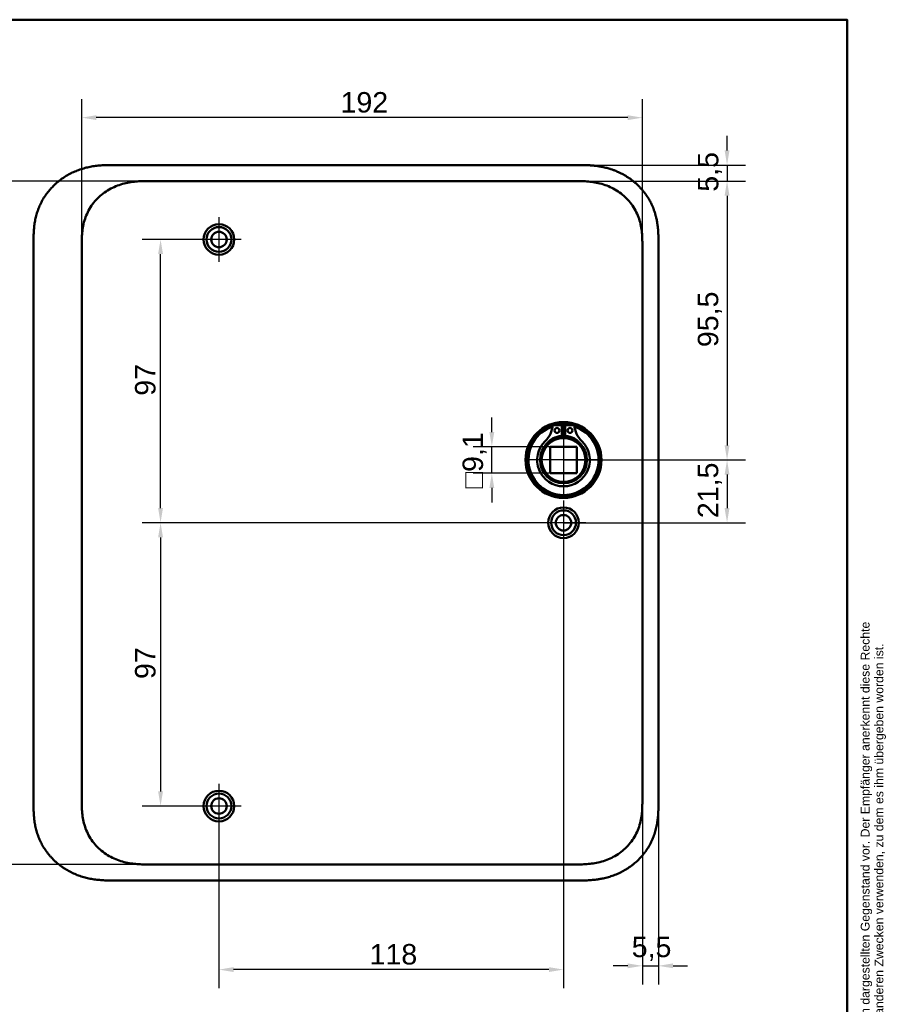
# Model space of a CAD drawing. Header units: millimetres. Extents: x 20 to 833, y 20 to 574.
# Tile 26 of 26: x 537 to 833, y 237 to 574. Entities that reach past the tile are written whole.
import ezdxf
from ezdxf.enums import TextEntityAlignment as Align

# ---------------------------------------------------------------- set-up
doc = ezdxf.new("R2010")
doc.units = ezdxf.units.MM
doc.header["$LTSCALE"] = 2
for name, color, linetype, lineweight in [('Bemaßungen(DIN)', 7, 'Continuous', 25), ('Mittelpunktmarkierung(DIN)', 7, 'Continuous', 25), ('Sichtbare Kanten(DIN)', 7, 'Continuous', 50), ('Skizziergeometrie(DIN)', 7, 'Continuous', 50), ('Symbole(DIN)', 7, 'Continuous', 25)]:
    doc.layers.add(name, color=color, linetype=linetype, lineweight=lineweight)
doc.styles.add('Aktuell-DIN', font='arial.ttf')
doc.styles.add('STANDARD-DIN~0', font='arial.ttf')
doc.styles.add('Textstil10', font='arial.ttf')
doc.styles.add('Textstil41', font='arial.ttf', dxfattribs={"width": 0.8})
doc.styles.add('Textstil83', font='arial.ttf', dxfattribs={"width": 0.8})
doc.dimstyles.new('CAD-LAN', dxfattribs={"dimscale": 2, "dimtxt": 3.5, "dimasz": 2.5, "dimexe": 3.175, "dimexo": 0, "dimgap": 0.8, "dimtad": 1, "dimrnd": 1e-08, "dimtxsty": 'STANDARD-DIN~0', "dimcen": 0.09, "dimdle": 10, "dimclrd": 250, "dimclre": 250, "dimclrt": 250, "dimadec": 0, "dimazin": 2, "dimtfac": 1, "dimtmove": 0, "dimatfit": 3, "dimfxl": 1, "dimtolj": 1, "dimtzin": 0, "dimlwd": 25, "dimlwe": 25, "dimarcsym": 0})

# ---------------------------------------------------------------- blocks, each defined once
blk = doc.blocks.new('Ränder Standardrahmen')
at = {"layer": 'Skizziergeometrie(DIN)', "flags": 128}
blk.add_lwpolyline([(10, 10), (10, 287), (410, 287), (410, 10), (10, 10)], dxfattribs=at)
blk = doc.blocks.new('Schriftfelder Heusser')
at = {"layer": 'Symbole(DIN)', "color": 7, "insert": (293.33, 191.7), "char_height": 1.5, "width": 182.3003, "attachment_point": 1, "rotation": 90, "line_spacing_factor": 0.944221, "style": 'Aktuell-DIN'}
blk.add_mtext('\\fArial|b0|i0;\\H1.5000;Die Schlossfabrik Heusser AG ist Eigentümerin dieses Dokumentes und behält sich alle Rechte an diesem und dem dargestellten Gegenstand vor. Der Empfänger anerkennt diese Rechte\\Pund wird das Dokument nicht ohne schriftliche Ermächtigung der Eigentümerin Dritten zugänglich machen oder zu anderen Zwecken verwenden, zu dem es ihm übergeben worden ist.\\P ', dxfattribs=at)
at = {"layer": 'Symbole(DIN)', "color": 179, "true_color": 0x262659, "style": 'Textstil10'}
blk.add_attdef('ERSTELLUNGSDATUM_001', (217.23, 218.29), '', height=2, dxfattribs=at)
at = {"layer": 'Symbole(DIN)', "color": 179, "true_color": 0x262659}
for tag, height, style, p in [('AUTOR', 2.49, 'Aktuell-DIN', (240.03, 219.26)), ('KONTROLLDATUM', 2, 'Textstil10', (217.42, 215.04)), ('KONTROLLIERT_VON', 2, 'Textstil10', (239.98, 215.05))]:
    blk.add_attdef(tag, text='', height=height, dxfattribs=dict(at, style=style)).set_placement(p, align=Align.MIDDLE_LEFT)
at = {"layer": 'Symbole(DIN)', "color": 7, "style": 'Textstil83', "width": 0.8}
blk.add_attdef('Anfänglicher_Ansichtsmaßstab_001', (281.57, 213.34), '', height=2.3, dxfattribs=at)
at = {"layer": 'Symbole(DIN)', "color": 179, "true_color": 0x262659, "style": 'Textstil10'}
blk.add_attdef('PROJEKT', text='', height=2, dxfattribs=at).set_placement((217.77, 209.72), align=Align.BOTTOM_LEFT)
at = {"layer": 'Symbole(DIN)', "color": 7, "style": 'Textstil41', "width": 0.8}
blk.add_attdef('STATUS', text='', height=5, dxfattribs=at).set_placement((284.53, 195.86), align=Align.MIDDLE_CENTER)
blk = doc.blocks.new('*D9')
at = {"layer": 'Bemaßungen(DIN)', "color": 250, "linetype": 'Continuous', "lineweight": 25, "true_color": 0x3f3f3f, "transparency": 16777216}
for p, q in [((726.33, 518.74), (785.22, 518.74)), ((778.87, 513.74), (778.87, 428.24)), ((722.87, 423.24), (785.22, 423.24))]:
    blk.add_line(p, q, dxfattribs=at)
at = {"layer": 'Bemaßungen(DIN)', "color": 250, "linetype": 'Continuous', "true_color": 0x3f3f3f, "transparency": 16777216}
for points in [[(778.03, 513.74), (779.7, 513.74), (778.87, 518.74)], [(778.03, 428.24), (779.7, 428.24), (778.87, 423.24)]]:
    blk.add_solid(points, dxfattribs=at)
at = {"layer": 'Defpoints', "color": 0, "linetype": 'Continuous', "transparency": 16777216}
for p in [(726.33, 518.74), (722.87, 423.24), (778.87, 423.24)]:
    blk.add_point(p, dxfattribs=at)
at = {"layer": 'Bemaßungen(DIN)', "color": 250, "linetype": 'Continuous', "lineweight": 25, "true_color": 0x3f3f3f, "transparency": 16777216, "insert": (768.85, 461.88), "char_height": 7, "attachment_point": 1, "rotation": 90, "style": 'STANDARD-DIN~0'}
blk.add_mtext('\\A1;95,5', dxfattribs=at)
blk = doc.blocks.new('*D10')
at = {"layer": 'Bemaßungen(DIN)', "color": 250, "linetype": 'Continuous', "lineweight": 25, "true_color": 0x3f3f3f, "transparency": 16777216}
for p, q in [((722.87, 423.24), (785.22, 423.24)), ((778.87, 418.24), (778.87, 406.74)), ((722.87, 401.74), (785.22, 401.74))]:
    blk.add_line(p, q, dxfattribs=at)
at = {"layer": 'Bemaßungen(DIN)', "color": 250, "linetype": 'Continuous', "true_color": 0x3f3f3f, "transparency": 16777216}
for points in [[(778.03, 418.24), (779.7, 418.24), (778.87, 423.24)], [(778.03, 406.74), (779.7, 406.74), (778.87, 401.74)]]:
    blk.add_solid(points, dxfattribs=at)
at = {"layer": 'Defpoints', "color": 0, "linetype": 'Continuous', "transparency": 16777216}
for p in [(722.87, 423.24), (722.87, 401.74), (778.87, 401.74)]:
    blk.add_point(p, dxfattribs=at)
at = {"layer": 'Bemaßungen(DIN)', "color": 250, "linetype": 'Continuous', "lineweight": 25, "true_color": 0x3f3f3f, "transparency": 16777216, "insert": (768.85, 403.32), "char_height": 7, "attachment_point": 1, "rotation": 90, "style": 'STANDARD-DIN~0'}
blk.add_mtext('\\A1;21,5', dxfattribs=at)
blk = doc.blocks.new('*D11')
at = {"layer": 'Bemaßungen(DIN)', "color": 250, "linetype": 'Continuous', "lineweight": 25, "true_color": 0x3f3f3f, "transparency": 16777216}
for p, q in [((778.87, 529.24), (778.87, 534.24)), ((727.33, 524.24), (785.22, 524.24)), ((778.87, 524.24), (778.87, 518.74)), ((726.33, 518.74), (785.22, 518.74)), ((778.87, 513.74), (778.87, 508.74))]:
    blk.add_line(p, q, dxfattribs=at)
at = {"layer": 'Bemaßungen(DIN)', "color": 250, "linetype": 'Continuous', "true_color": 0x3f3f3f, "transparency": 16777216}
for points in [[(778.03, 529.24), (779.7, 529.24), (778.87, 524.24)], [(778.03, 513.74), (779.7, 513.74), (778.87, 518.74)]]:
    blk.add_solid(points, dxfattribs=at)
at = {"layer": 'Defpoints', "color": 0, "linetype": 'Continuous', "transparency": 16777216}
for p in [(727.33, 524.24), (726.33, 518.74), (778.87, 518.74)]:
    blk.add_point(p, dxfattribs=at)
at = {"layer": 'Bemaßungen(DIN)', "color": 250, "linetype": 'Continuous', "lineweight": 25, "true_color": 0x3f3f3f, "transparency": 16777216, "insert": (768.88, 515.1), "char_height": 7, "attachment_point": 1, "rotation": 90, "style": 'STANDARD-DIN~0'}
blk.add_mtext('\\A1;5,5', dxfattribs=at)
blk = doc.blocks.new('*D12')
at = {"layer": 'Bemaßungen(DIN)', "color": 250, "linetype": 'Continuous', "lineweight": 25, "true_color": 0x3f3f3f, "transparency": 16777216}
for p, q in [((557.87, 494.94), (557.87, 546.81)), ((749.87, 496.46), (749.87, 546.81)), ((744.87, 540.46), (562.87, 540.46))]:
    blk.add_line(p, q, dxfattribs=at)
at = {"layer": 'Bemaßungen(DIN)', "color": 250, "linetype": 'Continuous', "true_color": 0x3f3f3f, "transparency": 16777216}
for points in [[(562.87, 541.29), (562.87, 539.63), (557.87, 540.46)], [(744.87, 541.29), (744.87, 539.63), (749.87, 540.46)]]:
    blk.add_solid(points, dxfattribs=at)
at = {"layer": 'Defpoints', "color": 0, "linetype": 'Continuous', "transparency": 16777216}
for p in [(557.87, 540.46), (749.87, 496.46), (557.87, 494.94)]:
    blk.add_point(p, dxfattribs=at)
at = {"layer": 'Bemaßungen(DIN)', "color": 250, "linetype": 'Continuous', "lineweight": 25, "true_color": 0x3f3f3f, "transparency": 16777216, "insert": (646.5, 549.21), "char_height": 7, "attachment_point": 1, "style": 'STANDARD-DIN~0'}
blk.add_mtext('\\A1;192', dxfattribs=at)
blk = doc.blocks.new('*D13')
at = {"layer": 'Bemaßungen(DIN)', "color": 250, "linetype": 'Continuous', "lineweight": 25, "true_color": 0x3f3f3f, "transparency": 16777216}
for p, q in [((581.4, 518.74), (519.05, 518.74)), ((525.4, 513.74), (525.4, 289.74)), ((581.4, 284.74), (519.05, 284.74))]:
    blk.add_line(p, q, dxfattribs=at)
at = {"layer": 'Bemaßungen(DIN)', "color": 250, "linetype": 'Continuous', "true_color": 0x3f3f3f, "transparency": 16777216}
for points in [[(524.57, 513.74), (526.24, 513.74), (525.4, 518.74)], [(524.57, 289.74), (526.24, 289.74), (525.4, 284.74)]]:
    blk.add_solid(points, dxfattribs=at)
at = {"layer": 'Defpoints', "color": 0, "linetype": 'Continuous', "transparency": 16777216}
for p in [(581.4, 518.74), (525.4, 284.74), (581.4, 284.74)]:
    blk.add_point(p, dxfattribs=at)
at = {"layer": 'Bemaßungen(DIN)', "color": 250, "linetype": 'Continuous', "lineweight": 25, "true_color": 0x3f3f3f, "transparency": 16777216, "insert": (516.65, 393.97), "char_height": 7, "attachment_point": 1, "rotation": 90, "style": 'STANDARD-DIN~0'}
blk.add_mtext('\\A1;234', dxfattribs=at)
blk = doc.blocks.new('*D14')
at = {"layer": 'Bemaßungen(DIN)', "color": 250, "linetype": 'Continuous', "lineweight": 25, "true_color": 0x3f3f3f, "transparency": 16777216}
for p, q in [((604.87, 498.74), (578.52, 498.74)), ((584.87, 406.74), (584.87, 493.74)), ((715.22, 401.74), (578.52, 401.74))]:
    blk.add_line(p, q, dxfattribs=at)
at = {"layer": 'Bemaßungen(DIN)', "color": 250, "linetype": 'Continuous', "true_color": 0x3f3f3f, "transparency": 16777216}
for points in [[(584.03, 493.74), (585.7, 493.74), (584.87, 498.74)], [(584.03, 406.74), (585.7, 406.74), (584.87, 401.74)]]:
    blk.add_solid(points, dxfattribs=at)
at = {"layer": 'Defpoints', "color": 0, "linetype": 'Continuous', "transparency": 16777216}
for p in [(584.87, 498.74), (604.87, 498.74), (715.22, 401.74)]:
    blk.add_point(p, dxfattribs=at)
at = {"layer": 'Bemaßungen(DIN)', "color": 250, "linetype": 'Continuous', "lineweight": 25, "true_color": 0x3f3f3f, "transparency": 16777216, "insert": (576.12, 445.23), "char_height": 7, "attachment_point": 1, "rotation": 90, "style": 'STANDARD-DIN~0'}
blk.add_mtext('\\A1;97', dxfattribs=at)
blk = doc.blocks.new('*D15')
at = {"layer": 'Bemaßungen(DIN)', "color": 250, "linetype": 'Continuous', "lineweight": 25, "true_color": 0x3f3f3f, "transparency": 16777216}
for p, q in [((722.87, 401.74), (578.52, 401.74)), ((584.87, 396.74), (584.87, 309.74)), ((604.87, 304.74), (578.52, 304.74))]:
    blk.add_line(p, q, dxfattribs=at)
at = {"layer": 'Bemaßungen(DIN)', "color": 250, "linetype": 'Continuous', "true_color": 0x3f3f3f, "transparency": 16777216}
for points in [[(584.03, 396.74), (585.7, 396.74), (584.87, 401.74)], [(584.03, 309.74), (585.7, 309.74), (584.87, 304.74)]]:
    blk.add_solid(points, dxfattribs=at)
at = {"layer": 'Defpoints', "color": 0, "linetype": 'Continuous', "transparency": 16777216}
for p in [(722.87, 401.74), (584.87, 304.74), (604.87, 304.74)]:
    blk.add_point(p, dxfattribs=at)
at = {"layer": 'Bemaßungen(DIN)', "color": 250, "linetype": 'Continuous', "lineweight": 25, "true_color": 0x3f3f3f, "transparency": 16777216, "insert": (576.12, 348.23), "char_height": 7, "attachment_point": 1, "rotation": 90, "style": 'STANDARD-DIN~0'}
blk.add_mtext('\\A1;97', dxfattribs=at)
blk = doc.blocks.new('*D16')
at = {"layer": 'Bemaßungen(DIN)', "color": 250, "linetype": 'Continuous', "lineweight": 25, "true_color": 0x3f3f3f, "transparency": 16777216}
for p, q in [((698.32, 432.79), (698.32, 437.79)), ((718.32, 427.79), (691.97, 427.79)), ((698.32, 418.69), (698.32, 427.79)), ((718.32, 418.69), (691.97, 418.69)), ((698.32, 413.69), (698.32, 408.69))]:
    blk.add_line(p, q, dxfattribs=at)
at = {"layer": 'Bemaßungen(DIN)', "color": 250, "linetype": 'Continuous', "true_color": 0x3f3f3f, "transparency": 16777216}
for points in [[(697.48, 432.79), (699.15, 432.79), (698.32, 427.79)], [(697.48, 413.69), (699.15, 413.69), (698.32, 418.69)]]:
    blk.add_solid(points, dxfattribs=at)
at = {"layer": 'Defpoints', "color": 0, "linetype": 'Continuous', "transparency": 16777216}
for p in [(698.32, 427.79), (718.32, 427.79), (718.32, 418.69)]:
    blk.add_point(p, dxfattribs=at)
at = {"layer": 'Bemaßungen(DIN)', "color": 250, "linetype": 'Continuous', "lineweight": 25, "true_color": 0x3f3f3f, "transparency": 16777216, "insert": (688.3, 413.48), "char_height": 7, "attachment_point": 1, "rotation": 90, "style": 'STANDARD-DIN~0'}
blk.add_mtext('\\A1;\\fAIGDT|b0|i0;\\H7.0000;o\\fArial|b0|i0;\\H7.0000;9,1', dxfattribs=at)
blk = doc.blocks.new('*D17')
at = {"layer": 'Bemaßungen(DIN)', "color": 250, "linetype": 'Continuous', "lineweight": 25, "true_color": 0x3f3f3f, "transparency": 16777216}
for p, q in [((722.87, 394.09), (722.87, 242.39)), ((604.87, 297.09), (604.87, 242.39)), ((717.87, 248.74), (609.87, 248.74))]:
    blk.add_line(p, q, dxfattribs=at)
at = {"layer": 'Bemaßungen(DIN)', "color": 250, "linetype": 'Continuous', "true_color": 0x3f3f3f, "transparency": 16777216}
for points in [[(609.87, 249.58), (609.87, 247.91), (604.87, 248.74)], [(717.87, 249.58), (717.87, 247.91), (722.87, 248.74)]]:
    blk.add_solid(points, dxfattribs=at)
at = {"layer": 'Defpoints', "color": 0, "linetype": 'Continuous', "transparency": 16777216}
for p in [(722.87, 394.09), (604.87, 297.09), (604.87, 248.74)]:
    blk.add_point(p, dxfattribs=at)
at = {"layer": 'Bemaßungen(DIN)', "color": 250, "linetype": 'Continuous', "lineweight": 25, "true_color": 0x3f3f3f, "transparency": 16777216, "insert": (656.45, 257.49), "char_height": 7, "attachment_point": 1, "style": 'STANDARD-DIN~0'}
blk.add_mtext('\\A1;118', dxfattribs=at)
blk = doc.blocks.new('*D18')
at = {"layer": 'Bemaßungen(DIN)', "color": 250, "linetype": 'Continuous', "lineweight": 25, "true_color": 0x3f3f3f, "transparency": 16777216}
for p, q in [((749.87, 307.03), (749.87, 243.68)), ((755.37, 306.03), (755.37, 243.68)), ((744.87, 250.03), (739.87, 250.03)), ((749.87, 250.03), (755.37, 250.03)), ((760.37, 250.03), (765.37, 250.03))]:
    blk.add_line(p, q, dxfattribs=at)
at = {"layer": 'Bemaßungen(DIN)', "color": 250, "linetype": 'Continuous', "true_color": 0x3f3f3f, "transparency": 16777216}
for points in [[(744.87, 250.86), (744.87, 249.2), (749.87, 250.03)], [(760.37, 250.86), (760.37, 249.2), (755.37, 250.03)]]:
    blk.add_solid(points, dxfattribs=at)
at = {"layer": 'Defpoints', "color": 0, "linetype": 'Continuous', "transparency": 16777216}
for p in [(749.87, 307.03), (755.37, 306.03), (755.37, 250.03)]:
    blk.add_point(p, dxfattribs=at)
at = {"layer": 'Bemaßungen(DIN)', "color": 250, "linetype": 'Continuous', "lineweight": 25, "true_color": 0x3f3f3f, "transparency": 16777216, "insert": (746.22, 260.01), "char_height": 7, "attachment_point": 1, "style": 'STANDARD-DIN~0'}
blk.add_mtext('\\A1;5,5', dxfattribs=at)

msp = doc.modelspace()

# ---------------------------------------------------------------- linework, layer by layer
at = {"layer": 'Mittelpunktmarkierung(DIN)', "linetype": 'Continuous'}
for p, q in [((604.865, 506.394), (604.865, 491.094)), ((612.515, 498.744), (597.215, 498.744)), ((722.865, 435.744), (722.865, 410.744)), ((735.365, 423.244), (710.365, 423.244)), ((722.865, 409.394), (722.865, 394.094)), ((730.515, 401.744), (715.215, 401.744)), ((604.865, 312.394), (604.865, 297.094)), ((612.515, 304.744), (597.215, 304.744))]:
    msp.add_line(p, q, dxfattribs=at)
at = {"layer": 'Sichtbare Kanten(DIN)'}
for p, q in [((727.326, 524.244), (568.404, 524.244)), ((581.404, 518.744), (581.404, 518.744)), ((726.327, 518.744), (581.404, 518.744)), ((541.365, 497.46), (541.365, 305.987)), ((755.365, 306.029), (755.365, 497.46)), ((719.225, 435.202), (722.249, 435.202)), ((722.249, 435.202), (722.249, 431.502)), ((723.482, 435.202), (726.506, 435.202)), ((723.482, 431.502), (723.482, 435.202)), ((727.415, 427.794), (718.315, 427.794)), ((718.315, 418.694), (718.315, 427.794)), ((727.415, 427.794), (727.415, 418.694)), ((727.415, 418.694), (718.315, 418.694)), ((726.327, 284.744), (581.404, 284.744)), ((581.403, 284.744), (581.404, 284.744)), ((726.327, 284.744), (726.327, 284.744)), ((568.404, 279.244), (727.326, 279.244))]:
    msp.add_line(p, q, dxfattribs=at)
for centre, radius in [((604.865, 498.744), 5.25), ((604.865, 498.744), 4.25), ((604.865, 498.744), 2.65), ((722.865, 423.244), 13), ((722.865, 423.244), 12.5), ((720.634, 433.352), 0.85), ((725.097, 433.352), 0.85), ((722.865, 423.244), 8), ((722.865, 423.244), 7.5), ((722.865, 401.744), 5.25), ((722.865, 401.744), 4.25), ((722.865, 401.744), 2.65), ((604.865, 304.744), 5.25), ((604.865, 304.744), 4.25), ((604.865, 304.744), 2.65)]:
    msp.add_circle(centre, radius, dxfattribs=at)
for centre, radius, start, end in [((710.542, 435.942), 8.678, 314.1409, 355.03295), ((722.865, 423.244), 12, 85.21102, 94.78898), ((735.188, 435.942), 8.678, 184.96705, 225.8591), ((722.865, 423.244), 12, 108.17213, 71.82787), ((722.865, 423.244), 9, 86.0711, 93.9289), ((722.865, 423.244), 9.017, 134.1409, 45.8591), ((722.865, 423.977), 7.55, 94.68501, 144.3129), ((722.865, 423.244), 8.2, 63.63056, 116.36944), ((722.865, 423.977), 7.55, 35.6871, 85.31499)]:
    msp.add_arc(centre, radius, start, end, dxfattribs=at)
for points, knots in [([(568.404, 524.244), (567.818, 524.242), (566.64, 524.229), (565.151, 524.165), (563.653, 524.05), (562.45, 523.912), (560.946, 523.67), (559.745, 523.418), (558.255, 523.023), (557.076, 522.642), (555.625, 522.081), (554.487, 521.565), (553.102, 520.836), (552.028, 520.188), (550.735, 519.298), (549.746, 518.526), (548.572, 517.49), (547.686, 516.607), (546.654, 515.442), (545.891, 514.465), (545.019, 513.196), (544.39, 512.144), (543.691, 510.794), (543.204, 509.688), (542.683, 508.284), (542.338, 507.145), (541.989, 505.711), (541.775, 504.559), (541.579, 503.12), (541.476, 501.971), (541.399, 500.545), (541.366, 499.131), (541.365, 498.014), (541.365, 497.46)], [-0.99998994, -0.99998994, -0.99998994, -0.99998994, -0.9592928, -0.91859565, -0.89824708, -0.85754993, -0.83720136, -0.79650421, -0.77615564, -0.73545849, -0.71510992, -0.67441277, -0.6540642, -0.61336705, -0.59301848, -0.55232133, -0.53197276, -0.49127561, -0.47092704, -0.43022989, -0.40988132, -0.36918417, -0.3488356, -0.30813845, -0.28778988, -0.24709273, -0.22674416, -0.18604701, -0.16569844, -0.12500129, -0.10465272, -0.06395557, -0.02325842, -0.02325842, -0.02325842, -0.02325842]), ([(755.365, 497.46), (755.365, 497.758), (755.365, 498.357), (755.359, 499.111), (755.347, 499.867), (755.329, 500.475), (755.295, 501.238), (755.257, 501.85), (755.182, 502.769), (755.08, 503.689), (754.893, 504.914), (754.71, 505.827), (754.492, 506.734), (754.329, 507.335), (754.103, 508.081), (753.903, 508.672), (753.63, 509.403), (753.393, 509.981), (753.011, 510.835), (752.592, 511.674), (751.899, 512.897), (751.215, 513.942), (750.28, 515.191), (749.472, 516.142), (748.392, 517.266), (747.474, 518.11), (746.266, 519.094), (745.255, 519.822), (743.941, 520.655), (742.851, 521.258), (741.59, 521.864), (740.731, 522.227), (739.859, 522.557), (739.273, 522.761), (738.385, 523.042), (737.488, 523.29), (736.282, 523.567), (735.371, 523.738), (734.456, 523.879), (733.846, 523.958), (733.082, 524.042), (732.471, 524.096), (731.709, 524.15), (731.099, 524.183), (730.186, 524.218), (728.975, 524.243), (727.924, 524.245), (727.326, 524.244)], [-0.99999789, -0.99999789, -0.99999789, -0.99999789, -0.9791648, -0.9583317, -0.94791516, -0.92708206, -0.91666552, -0.89583243, -0.88541588, -0.85416624, -0.83333315, -0.80208351, -0.79166696, -0.77083387, -0.76041733, -0.73958423, -0.72916769, -0.70833459, -0.69791805, -0.66666841, -0.64583532, -0.60416913, -0.58333604, -0.54166985, -0.52083676, -0.47917058, -0.45833749, -0.4166713, -0.39583821, -0.35417202, -0.33333893, -0.30208929, -0.29167275, -0.27083965, -0.26042311, -0.22917347, -0.20834038, -0.17709074, -0.16667419, -0.1458411, -0.13542455, -0.11459146, -0.10417491, -0.08334182, -0.07292528, -0.04167564, -0.00000945, -0.00000945, -0.00000945, -0.00000945]), ([(557.865, 496.46), (557.865, 497.088), (557.865, 497.736), (557.878, 498.385), (557.892, 499.108), (557.921, 499.831), (557.976, 500.547), (558.036, 501.325), (558.127, 502.093), (558.258, 502.855), (558.394, 503.647), (558.572, 504.434), (558.807, 505.224), (559.043, 506.017), (559.333, 506.805), (559.678, 507.57), (560.025, 508.34), (560.428, 509.088), (560.883, 509.805), (561.338, 510.521), (561.845, 511.206), (562.401, 511.854), (562.951, 512.496), (563.553, 513.104), (564.19, 513.665), (564.826, 514.225), (565.496, 514.737), (566.197, 515.201), (566.892, 515.663), (567.618, 516.078), (568.371, 516.447), (569.107, 516.808), (569.87, 517.124), (570.653, 517.395), (571.408, 517.656), (572.182, 517.875), (572.966, 518.053), (573.715, 518.223), (574.471, 518.355), (575.235, 518.456), (575.959, 518.551), (576.688, 518.617), (577.419, 518.661), (578.11, 518.702), (578.802, 518.724), (579.488, 518.734), (580.135, 518.744), (580.776, 518.744), (581.404, 518.744)], [0, 0, 0, 0, 0.20048, 0.20048, 0.20048, 0.4237428, 0.4237428, 0.4237428, 0.6666848, 0.6666848, 0.6666848, 0.9193992, 0.9193992, 0.9193992, 1.173002, 1.173002, 1.173002, 1.4278722, 1.4278722, 1.4278722, 1.6819311, 1.6819311, 1.6819311, 1.933378, 1.933378, 1.933378, 2.1848149, 2.1848149, 2.1848149, 2.4343919, 2.4343919, 2.4343919, 2.6782792, 2.6782792, 2.6782792, 2.9134601, 2.9134601, 2.9134601, 3.1379646, 3.1379646, 3.1379646, 3.3508174, 3.3508174, 3.3508174, 3.5518222, 3.5518222, 3.5518222, 3.7413044, 3.7413044, 3.7413044, 3.7413044]), ([(726.327, 518.744), (726.954, 518.744), (727.596, 518.744), (728.242, 518.734), (728.928, 518.724), (729.621, 518.702), (730.311, 518.661), (731.042, 518.617), (731.772, 518.551), (732.496, 518.456), (733.259, 518.355), (734.016, 518.223), (734.764, 518.053), (735.548, 517.875), (736.323, 517.656), (737.078, 517.395), (737.861, 517.124), (738.624, 516.808), (739.36, 516.447), (740.113, 516.078), (740.838, 515.663), (741.534, 515.201), (742.234, 514.737), (742.904, 514.225), (743.541, 513.665), (744.178, 513.104), (744.779, 512.496), (745.33, 511.854), (745.886, 511.205), (746.393, 510.52), (746.847, 509.805), (747.303, 509.088), (747.706, 508.34), (748.053, 507.57), (748.398, 506.805), (748.688, 506.017), (748.923, 505.224), (749.158, 504.434), (749.337, 503.647), (749.473, 502.855), (749.604, 502.093), (749.694, 501.325), (749.755, 500.547), (749.81, 499.831), (749.839, 499.108), (749.853, 498.385), (749.865, 497.736), (749.865, 497.088), (749.865, 496.46)], [0, 0, 0, 0, 0.1894834, 0.1894834, 0.1894834, 0.3904881, 0.3904881, 0.3904881, 0.6033414, 0.6033414, 0.6033414, 0.8278466, 0.8278466, 0.8278466, 1.0630283, 1.0630283, 1.0630283, 1.3069161, 1.3069161, 1.3069161, 1.5564929, 1.5564929, 1.5564929, 1.8079285, 1.8079285, 1.8079285, 2.0593731, 2.0593731, 2.0593731, 2.3134297, 2.3134297, 2.3134297, 2.5682979, 2.5682979, 2.5682979, 2.8218991, 2.8218991, 2.8218991, 3.0746122, 3.0746122, 3.0746122, 3.3175525, 3.3175525, 3.3175525, 3.5408138, 3.5408138, 3.5408138, 3.7412926, 3.7412926, 3.7412926, 3.7412926]), ([(581.403, 284.744), (580.776, 284.744), (580.135, 284.744), (579.488, 284.754), (578.802, 284.765), (578.11, 284.786), (577.419, 284.828), (576.688, 284.871), (575.958, 284.938), (575.235, 285.033), (574.471, 285.133), (573.714, 285.265), (572.966, 285.435), (572.182, 285.613), (571.408, 285.832), (570.653, 286.093), (569.869, 286.364), (569.107, 286.681), (568.371, 287.041), (567.618, 287.41), (566.892, 287.826), (566.197, 288.287), (565.496, 288.752), (564.826, 289.263), (564.19, 289.824), (563.553, 290.384), (562.951, 290.993), (562.401, 291.634), (561.845, 292.283), (561.338, 292.968), (560.883, 293.683), (560.428, 294.401), (560.025, 295.149), (559.678, 295.918), (559.333, 296.683), (559.043, 297.471), (558.807, 298.264), (558.572, 299.055), (558.394, 299.841), (558.258, 300.633), (558.127, 301.395), (558.036, 302.164), (557.976, 302.942), (557.921, 303.657), (557.892, 304.381), (557.878, 305.103), (557.865, 305.752), (557.865, 306.4), (557.865, 307.028)], [0, 0, 0, 0, 0.1894861, 0.1894861, 0.1894861, 0.3904941, 0.3904941, 0.3904941, 0.6033491, 0.6033491, 0.6033491, 0.8278544, 0.8278544, 0.8278544, 1.0630348, 1.0630348, 1.0630348, 1.3069205, 1.3069205, 1.3069205, 1.5564953, 1.5564953, 1.5564953, 1.8079303, 1.8079303, 1.8079303, 2.0593759, 2.0593759, 2.0593759, 2.3134335, 2.3134335, 2.3134335, 2.5683022, 2.5683022, 2.5683022, 2.8219033, 2.8219033, 2.8219033, 3.0746163, 3.0746163, 3.0746163, 3.3175565, 3.3175565, 3.3175565, 3.5408165, 3.5408165, 3.5408165, 3.7412931, 3.7412931, 3.7412931, 3.7412931]), ([(749.865, 307.028), (749.865, 306.4), (749.865, 305.752), (749.853, 305.103), (749.839, 304.381), (749.81, 303.657), (749.755, 302.942), (749.694, 302.164), (749.604, 301.395), (749.473, 300.633), (749.337, 299.841), (749.158, 299.055), (748.923, 298.264), (748.688, 297.471), (748.398, 296.683), (748.052, 295.918), (747.706, 295.149), (747.303, 294.401), (746.847, 293.683), (746.393, 292.968), (745.886, 292.283), (745.329, 291.634), (744.779, 290.993), (744.178, 290.384), (743.541, 289.824), (742.904, 289.263), (742.234, 288.752), (741.534, 288.287), (740.838, 287.826), (740.113, 287.41), (739.36, 287.041), (738.624, 286.681), (737.861, 286.364), (737.078, 286.093), (736.323, 285.832), (735.548, 285.613), (734.764, 285.435), (734.016, 285.265), (733.259, 285.133), (732.496, 285.033), (731.772, 284.938), (731.042, 284.871), (730.311, 284.828), (729.62, 284.786), (728.928, 284.765), (728.242, 284.754), (727.596, 284.744), (726.954, 284.744), (726.327, 284.744)], [0, 0, 0, 0, 0.2004784, 0.2004784, 0.2004784, 0.4237411, 0.4237411, 0.4237411, 0.6666843, 0.6666843, 0.6666843, 0.9194, 0.9194, 0.9194, 1.1730033, 1.1730033, 1.1730033, 1.4278738, 1.4278738, 1.4278738, 1.6819326, 1.6819326, 1.6819326, 1.9333793, 1.9333793, 1.9333793, 2.1848165, 2.1848165, 2.1848165, 2.4343943, 2.4343943, 2.4343943, 2.6782826, 2.6782826, 2.6782826, 2.9134642, 2.9134642, 2.9134642, 3.1379689, 3.1379689, 3.1379689, 3.3508216, 3.3508216, 3.3508216, 3.5518256, 3.5518256, 3.5518256, 3.7413067, 3.7413067, 3.7413067, 3.7413067]), ([(541.365, 305.946), (541.365, 305.419), (541.366, 304.33), (541.399, 302.943), (541.476, 301.517), (541.579, 300.369), (541.775, 298.929), (541.989, 297.777), (542.337, 296.343), (542.683, 295.205), (543.204, 293.8), (543.691, 292.694), (544.39, 291.344), (545.019, 290.293), (545.891, 289.023), (546.654, 288.046), (547.686, 286.882), (548.572, 285.999), (549.746, 284.962), (550.735, 284.19), (552.028, 283.301), (553.102, 282.652), (554.487, 281.923), (555.625, 281.407), (557.076, 280.847), (558.255, 280.465), (559.745, 280.071), (560.946, 279.819), (562.45, 279.577), (563.653, 279.438), (565.151, 279.323), (566.64, 279.26), (567.818, 279.247), (568.404, 279.244)], [-0.97472618, -0.97472618, -0.97472618, -0.97472618, -0.93604739, -0.89534998, -0.87500127, -0.83430386, -0.81395515, -0.77325774, -0.75290903, -0.71221162, -0.69186291, -0.6511655, -0.6308168, -0.59011938, -0.56977068, -0.52907326, -0.50872456, -0.46802714, -0.44767844, -0.40698102, -0.38663232, -0.3459349, -0.3255862, -0.28488878, -0.26454008, -0.22384266, -0.20349396, -0.16279654, -0.14244784, -0.10175042, -0.08140172, -0.0407043, -0.00000689, -0.00000689, -0.00000689, -0.00000689]), ([(727.326, 279.244), (727.924, 279.244), (728.975, 279.245), (730.186, 279.27), (731.099, 279.305), (731.709, 279.338), (732.471, 279.392), (733.082, 279.447), (733.846, 279.53), (734.456, 279.61), (735.371, 279.751), (736.282, 279.921), (737.639, 280.234), (738.832, 280.575), (740.3, 281.084), (741.45, 281.557), (742.851, 282.23), (743.94, 282.833), (745.255, 283.666), (746.267, 284.394), (747.474, 285.378), (748.391, 286.222), (749.472, 287.346), (750.28, 288.297), (751.215, 289.547), (751.899, 290.592), (752.67, 291.95), (753.215, 293.075), (753.807, 294.518), (754.207, 295.702), (754.614, 297.205), (754.869, 298.422), (755.08, 299.8), (755.182, 300.719), (755.257, 301.638), (755.295, 302.25), (755.329, 303.013), (755.347, 303.621), (755.36, 304.378), (755.365, 305.131), (755.365, 305.73), (755.365, 306.029)], [-0.99999787, -0.99999787, -0.99999787, -0.99999787, -0.95833168, -0.92708204, -0.9166655, -0.89583241, -0.88541586, -0.86458277, -0.85416622, -0.83333313, -0.82291658, -0.79166695, -0.77083385, -0.72916767, -0.70833458, -0.66666839, -0.6458353, -0.60416912, -0.58333603, -0.54166984, -0.52083675, -0.47917057, -0.45833747, -0.41667129, -0.3958382, -0.35417201, -0.33333892, -0.29167274, -0.27083965, -0.22917346, -0.20834037, -0.16667419, -0.14584109, -0.11459146, -0.10417491, -0.08334182, -0.07292527, -0.05209218, -0.04167563, -0.02084254, -0.00000945, -0.00000945, -0.00000945, -0.00000945])]:
    msp.add_open_spline(points, degree=3, knots=knots, dxfattribs=at)
for points, degree in [([(557.865, 307.029), (557.865, 370.172), (557.865, 433.316), (557.865, 496.46)], 3), ([(749.865, 496.46), (749.865, 401.744), (749.865, 307.029)], 2)]:
    msp.add_open_spline(points, degree=degree, dxfattribs=at)

# ---------------------------------------------------------------- block references
at = {"xscale": 2, "yscale": 2, "zscale": 2}
for name, p in [('Ränder Standardrahmen', (0, 0)), ('Schriftfelder Heusser', (238, -362.833))]:
    msp.add_blockref(name, p, dxfattribs=at)

# ---------------------------------------------------------------- dimensions: what is measured, and where the dimension line sits
at = {"layer": 'Bemaßungen(DIN)', "color": 250, "linetype": 'Continuous', "lineweight": 25, "true_color": 0x3f3f3f}
for base, p1, p2, angle, override, picture, middle in [((557.865, 540.46), (749.865, 496.46), (557.865, 494.939), 180, {"dimgap": 0.8, "dimdec": 2, "dimtol": 0, "dimlim": 0, "dimtp": 0, "dimtm": 0, "dimtdec": 2, "dimtofl": 0, "dimatfit": 1}, '*D12', (653.865, 540.46)), ((778.865, 518.744), (727.326, 524.244), (726.327, 518.744), 90, {"dimgap": 0.8, "dimdec": 2, "dimtol": 0, "dimlim": 0, "dimtp": 0, "dimtm": 0, "dimtdec": 2, "dimtofl": 1, "dimatfit": 1}, '*D11', (778.865, 521.494)), ((525.403, 284.744), (581.404, 518.744), (581.403, 284.744), 90, {"dimgap": 0.8, "dimdec": 2, "dimtol": 0, "dimlim": 0, "dimtp": 0, "dimtm": 0, "dimtdec": 2, "dimtofl": 0, "dimatfit": 1}, '*D13', (525.403, 401.744)), ((778.865, 423.244), (726.327, 518.744), (722.865, 423.244), 90, {"dimgap": 0.8, "dimdec": 2, "dimtol": 0, "dimlim": 0, "dimtp": 0, "dimtm": 0, "dimtdec": 2, "dimtofl": 0, "dimatfit": 1}, '*D9', (778.865, 470.994)), ((584.865, 498.744), (715.215, 401.744), (604.865, 498.744), 90, {"dimgap": 0.8, "dimdec": 2, "dimtol": 0, "dimlim": 0, "dimtp": 0, "dimtm": 0, "dimtdec": 2, "dimtofl": 0, "dimatfit": 1}, '*D14', (584.865, 450.244)), ((778.865, 401.744), (722.865, 423.244), (722.865, 401.744), 90, {"dimgap": 0.8, "dimdec": 2, "dimtol": 0, "dimlim": 0, "dimtp": 0, "dimtm": 0, "dimtdec": 2, "dimtofl": 0, "dimatfit": 1}, '*D10', (778.865, 412.494)), ((584.865, 304.744), (722.865, 401.744), (604.865, 304.744), 90, {"dimgap": 0.8, "dimdec": 2, "dimtol": 0, "dimlim": 0, "dimtp": 0, "dimtm": 0, "dimtdec": 2, "dimtofl": 0, "dimatfit": 1}, '*D15', (584.865, 353.244)), ((604.865, 248.744), (722.865, 394.094), (604.865, 297.094), 180, {"dimgap": 0.8, "dimdec": 2, "dimtol": 0, "dimlim": 0, "dimtp": 0, "dimtm": 0, "dimtdec": 2, "dimtofl": 0, "dimatfit": 1}, '*D17', (663.865, 248.744)), ((755.365, 250.029), (749.865, 307.028), (755.365, 306.029), 180, {"dimgap": 0.8, "dimdec": 2, "dimtol": 0, "dimlim": 0, "dimtp": 0, "dimtm": 0, "dimtdec": 2, "dimtofl": 1, "dimatfit": 1}, '*D18', (752.615, 250.029))]:
    dim = msp.add_linear_dim(base=base, p1=p1, p2=p2, angle=angle, dimstyle='CAD-LAN', override=override, dxfattribs=at)
    dim.commit()
    dim.dimension.update_dxf_attribs({"geometry": picture, "text_midpoint": middle, "dimtype": 160})
dim = msp.add_linear_dim(base=(698.315, 427.794), p1=(718.315, 418.694), p2=(718.315, 427.794), angle=90, text='\\fAIGDT|b0|i0;\\H7.0000;o\\fArial|b0|i0;\\H7.0000;<>', dimstyle='CAD-LAN', override={"dimgap": 0.8, "dimdec": 2, "dimtol": 0, "dimlim": 0, "dimtp": 0, "dimtm": 0, "dimtdec": 2, "dimtofl": 1, "dimatfit": 1}, dxfattribs=at)
dim.commit()
dim.dimension.update_dxf_attribs({"geometry": '*D16', "text_midpoint": (698.315, 423.244), "dimtype": 160})

doc.saveas('drawing.dxf')
